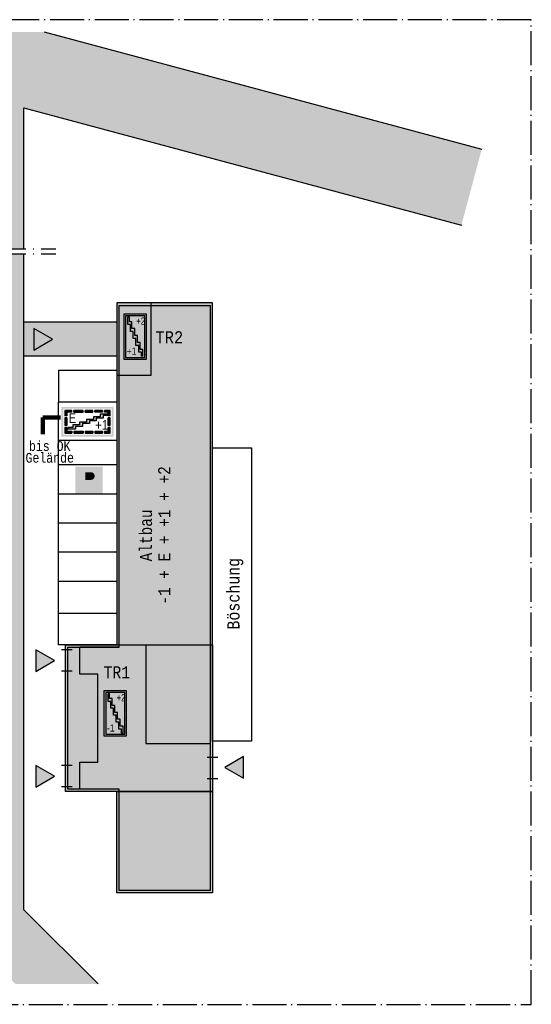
# Model space of a CAD drawing. Header units: metres. Extents: x -8 to 94, y -25 to 76.
# Tile 5 of 5: x 42 to 94, y -25 to 76. Entities that reach past the tile are written whole.
import ezdxf

# ---------------------------------------------------------------- set-up
doc = ezdxf.new("R2010")
doc.units = ezdxf.units.M
for name, pattern in [('AUSGEZOGEN', [0]), ('LINIE_11', [4.5, 3.5, -0.5, 0, -0.5]), ('LINIE_5', [3, 1.5, -0.75, 0, -0.75]), ('LINIE_9', [0.0003, 0, -0.0003])]:
    doc.linetypes.add(name, pattern=pattern)
doc.layers.add('XR$1$STANDARD', color=7, linetype='Continuous', lineweight=25)
doc.styles.add('ARIAL', font='ARIAL.TTF')
doc.styles.add('LUCIDACONSOLE', font='LUCON.TTF')

msp = doc.modelspace()

# ---------------------------------------------------------------- hatches: boundary and pattern name
at = {"layer": 'XR$1$STANDARD', "linetype": 'AUSGEZOGEN', "lineweight": 25, "true_color": 0xa0a0a0}
for points in [[(89.09, 62.79), (44.1, 74.84), (13.11, 74.76), (87, 54.97)], [(42, 52.48), (42, 67.02), (36, 68.63), (36, 62.83), (-6.92, 51.26), (-5.23, 44.99), (36, 56.1), (36, 52.48)], [(49.63, -23.09), (42, -15.46), (42, 51.98), (36, 51.98), (36, -17.95), (41.14, -23.09)]]:
    msp.add_hatch(color=253, dxfattribs=at).paths.add_polyline_path(points)
at = {"layer": 'XR$1$STANDARD', "linetype": 'AUSGEZOGEN', "lineweight": 25}
for color, points in [(0, [(51.81, 11.81), (51.81, 46.71), (61.15, 46.71), (61.15, 11.81), (61.4, 11.81), (61.4, 46.96), (51.56, 46.96), (51.56, 11.81)]), (0, [(52.46, 45.64), (53.44, 45.64), (53.44, 45.82), (52.28, 45.82), (52.28, 43.5), (52.46, 43.5)]), (0, [(54.61, 43.5), (54.61, 45.82), (53.44, 45.82), (53.44, 45.64), (54.43, 45.64), (54.43, 43.5)]), (0, [(52.46, 41.36), (52.46, 43.5), (52.28, 43.5), (52.28, 41.18), (53.44, 41.18), (53.44, 41.36)]), (0, [(53.44, 41.18), (54.61, 41.18), (54.61, 43.5), (54.43, 43.5), (54.43, 41.36), (53.44, 41.36)]), (0, [(46.23, 35.91), (46.23, 35.34), (46.41, 35.34), (46.41, 35.73), (46.92, 35.73), (46.92, 35.91)]), (0, [(48.11, 35.73), (48.11, 35.91), (47.13, 35.91), (47.13, 35.73)]), (0, [(48.55, 35.73), (48.55, 35.91), (48.32, 35.91), (48.32, 35.73)]), (0, [(46.23, 35.13), (46.23, 34.74), (46.41, 34.74), (46.41, 35.13)]), (0, [(46.41, 34.74), (46.23, 34.74), (46.23, 34.35), (46.41, 34.35)]), (0, [(50.68, 34.74), (50.68, 34.35), (50.86, 34.35), (50.86, 34.74)]), (0, [(46.23, 34.14), (46.23, 33.58), (46.92, 33.58), (46.92, 33.76), (46.41, 33.76), (46.41, 34.14)]), (0, [(48.11, 33.58), (48.11, 33.76), (47.13, 33.76), (47.13, 33.58)]), (0, [(48.32, 33.76), (48.32, 33.58), (48.55, 33.58), (48.55, 33.76)]), (0, [(48.55, 33.76), (48.55, 33.58), (49.1, 33.58), (49.1, 33.76)]), (0, [(49.31, 33.76), (49.31, 33.58), (50.09, 33.58), (50.09, 33.76)]), (0, [(50.3, 33.76), (50.3, 33.58), (50.86, 33.58), (50.86, 34.14), (50.68, 34.14), (50.68, 33.76)]), (5, [(48.31, 29.54), (48.31, 28.76), (48.92, 28.76), (48.93, 28.76), (48.93, 28.76), (48.94, 28.77), (48.95, 28.77), (48.96, 28.77), (48.96, 28.77), (48.97, 28.77), (48.98, 28.77), (48.98, 28.77), (48.99, 28.78), (49, 28.78), (49, 28.78), (49.01, 28.78), (49.02, 28.78), (49.02, 28.79), (49.03, 28.79), (49.03, 28.79), (49.04, 28.79), (49.05, 28.8), (49.05, 28.8), (49.06, 28.8), (49.07, 28.81), (49.07, 28.81), (49.08, 28.81), (49.08, 28.82), (49.09, 28.82), (49.1, 28.82), (49.1, 28.83), (49.11, 28.83), (49.11, 28.83), (49.12, 28.84), (49.12, 28.84), (49.13, 28.85), (49.13, 28.85), (49.14, 28.86), (49.15, 28.86), (49.15, 28.86), (49.16, 28.87), (49.16, 28.87), (49.17, 28.88), (49.17, 28.88), (49.17, 28.89), (49.18, 28.89), (49.18, 28.9), (49.19, 28.9), (49.19, 28.91), (49.2, 28.92), (49.2, 28.92), (49.21, 28.93), (49.21, 28.93), (49.21, 28.94), (49.22, 28.94), (49.22, 28.95), (49.22, 28.95), (49.23, 28.96), (49.23, 28.97), (49.23, 28.97), (49.24, 28.98), (49.24, 28.99), (49.24, 28.99), (49.25, 29), (49.25, 29), (49.25, 29.01), (49.25, 29.02), (49.26, 29.02), (49.26, 29.03), (49.26, 29.04), (49.26, 29.04), (49.27, 29.05), (49.27, 29.06), (49.27, 29.06), (49.27, 29.07), (49.27, 29.08), (49.27, 29.08), (49.27, 29.09), (49.28, 29.1), (49.28, 29.1), (49.28, 29.11), (49.28, 29.12), (49.28, 29.12), (49.28, 29.13), (49.28, 29.14), (49.28, 29.14), (49.28, 29.15), (49.28, 29.16), (49.28, 29.17), (49.28, 29.17), (49.28, 29.18), (49.28, 29.19), (49.28, 29.19), (49.28, 29.2), (49.28, 29.21), (49.28, 29.21), (49.27, 29.22), (49.27, 29.23), (49.27, 29.23), (49.27, 29.24), (49.27, 29.25), (49.27, 29.25), (49.27, 29.26), (49.26, 29.27), (49.26, 29.27), (49.26, 29.28), (49.26, 29.29), (49.26, 29.29), (49.25, 29.3), (49.25, 29.31), (49.25, 29.31), (49.25, 29.32), (49.24, 29.33), (49.24, 29.33), (49.24, 29.34), (49.23, 29.34), (49.23, 29.35), (49.23, 29.36), (49.22, 29.36), (49.22, 29.37), (49.22, 29.37), (49.21, 29.38), (49.21, 29.39), (49.2, 29.39), (49.2, 29.4), (49.2, 29.4), (49.19, 29.41), (49.19, 29.41), (49.18, 29.42), (49.18, 29.42), (49.17, 29.43), (49.17, 29.43), (49.16, 29.44), (49.16, 29.44), (49.15, 29.45), (49.15, 29.45), (49.14, 29.46), (49.14, 29.46), (49.13, 29.47), (49.13, 29.47), (49.12, 29.47), (49.12, 29.48), (49.11, 29.48), (49.1, 29.49), (49.1, 29.49), (49.09, 29.49), (49.09, 29.5), (49.08, 29.5), (49.08, 29.5), (49.07, 29.51), (49.06, 29.51), (49.06, 29.51), (49.05, 29.52), (49.04, 29.52), (49.04, 29.52), (49.03, 29.52), (49.03, 29.53), (49.02, 29.53), (49.01, 29.53), (49.01, 29.53), (49, 29.54), (48.99, 29.54), (48.99, 29.54), (48.98, 29.54)]), (0, [(51.81, -3.06), (46.53, -3.06), (46.53, 11.56), (51.81, 11.56), (51.81, 11.81), (46.28, 11.81), (46.28, -3.31), (51.81, -3.31)]), (0, [(61.4, 11.81), (61.15, 11.81), (61.15, -3.31), (61.4, -3.31)]), (0, [(50.42, 6.88), (51.41, 6.88), (51.41, 7.06), (50.24, 7.06), (50.24, 4.74), (50.42, 4.74)]), (0, [(52.57, 4.74), (52.57, 7.06), (51.41, 7.06), (51.41, 6.88), (52.39, 6.88), (52.39, 4.74)]), (0, [(50.42, 2.61), (50.42, 4.74), (50.24, 4.74), (50.24, 2.43), (51.41, 2.43), (51.41, 2.61)]), (0, [(51.41, 2.43), (52.57, 2.43), (52.57, 4.74), (52.39, 4.74), (52.39, 2.61), (51.41, 2.61)]), (0, [(51.81, -13.47), (51.81, -3.31), (51.56, -3.31), (51.56, -13.72), (61.4, -13.72), (61.4, -3.31), (61.15, -3.31), (61.15, -13.47)])]:
    msp.add_hatch(color=color, dxfattribs=at).paths.add_polyline_path(points)
at = {"layer": 'XR$1$STANDARD', "linetype": 'AUSGEZOGEN', "lineweight": 25, "true_color": 0xf0f0b4}
for points in [[(51.81, 11.81), (61.15, 11.81), (61.15, 46.71), (55.1, 46.71), (55.1, 39.52), (51.81, 39.52)], [(55.1, 39.52), (55.1, 46.71), (51.81, 46.71), (51.81, 39.52)], [(49.61, -0.28), (49.61, 8.79), (47.74, 8.79), (47.74, 11.56), (46.53, 11.56), (46.53, -3.06), (47.74, -3.06), (47.74, -0.28)], [(49.61, -0.28), (47.74, -0.28), (47.74, -3.06), (51.81, -3.06), (51.81, -3.31), (61.15, -3.31), (61.15, 1.65), (54.56, 1.65), (54.56, 11.81), (51.81, 11.81), (51.81, 11.56), (47.74, 11.56), (47.74, 8.79), (49.61, 8.79)], [(54.56, 11.81), (54.56, 1.65), (61.15, 1.65), (61.15, 11.81)], [(61.15, -13.47), (61.15, -3.31), (51.81, -3.31), (51.81, -13.47)]]:
    msp.add_hatch(color=254, dxfattribs=at).paths.add_polyline_path(points)
at = {"layer": 'XR$1$STANDARD', "linetype": 'LINIE_9', "lineweight": 140}
h = msp.add_hatch(color=1, dxfattribs=at)
h.paths.add_polyline_path([(51.92, 40.82), (54.97, 40.82), (54.97, 46.18), (51.92, 46.18)])
h.paths.add_polyline_path([(54.79, 41), (52.1, 41), (52.1, 46), (54.79, 46)], flags=16)
at = {"layer": 'XR$1$STANDARD', "linetype": 'AUSGEZOGEN', "lineweight": 70}
h = msp.add_hatch(color=254, dxfattribs=at)
h.paths.add_polyline_path([(51.56, 44.99), (42, 44.99), (42, 41.49), (51.56, 41.49)])
h.paths.add_polyline_path([(43.02, 44.34), (44.94, 43.23), (43.02, 42.12)], flags=16)
at = {"layer": 'XR$1$STANDARD', "linetype": 'AUSGEZOGEN', "lineweight": 50}
for points in [[(53.4, 44.32), (53.12, 44.32), (53.12, 45.03), (52.85, 45.03), (52.85, 45.52), (52.69, 45.52), (52.69, 44.74), (52.97, 44.74), (52.97, 44.02), (53.25, 44.02), (53.25, 43.31), (53.44, 43.31), (53.44, 43.61), (53.4, 43.61)], [(54.24, 42.18), (53.96, 42.18), (53.96, 42.9), (53.68, 42.9), (53.68, 43.61), (53.44, 43.61), (53.44, 43.31), (53.53, 43.31), (53.53, 42.6), (53.81, 42.6), (53.81, 41.89), (54.09, 41.89), (54.09, 41.48), (54.24, 41.48)], [(49.86, 35.54), (49.86, 35.26), (49.15, 35.26), (49.15, 34.98), (48.44, 34.98), (48.44, 34.74), (48.74, 34.74), (48.74, 34.83), (49.45, 34.83), (49.45, 35.11), (50.16, 35.11), (50.16, 35.39), (50.56, 35.39), (50.56, 35.54)], [(47.73, 34.7), (47.73, 34.42), (47.02, 34.42), (47.02, 34.15), (46.53, 34.15), (46.53, 33.99), (47.31, 33.99), (47.31, 34.26), (48.02, 34.26), (48.02, 34.55), (48.74, 34.55), (48.74, 34.74), (48.44, 34.74), (48.44, 34.7)], [(51.36, 5.56), (51.08, 5.56), (51.08, 6.27), (50.81, 6.27), (50.81, 6.76), (50.66, 6.76), (50.66, 5.98), (50.93, 5.98), (50.93, 5.27), (51.21, 5.27), (51.21, 4.55), (51.41, 4.55), (51.41, 4.85), (51.36, 4.85)], [(52.21, 3.43), (51.92, 3.43), (51.92, 4.14), (51.64, 4.14), (51.64, 4.85), (51.41, 4.85), (51.41, 4.55), (51.49, 4.55), (51.49, 3.84), (51.77, 3.84), (51.77, 3.13), (52.05, 3.13), (52.05, 2.72), (52.21, 2.72)]]:
    msp.add_hatch(color=0, dxfattribs=at).paths.add_polyline_path(points)
at = {"layer": 'XR$1$STANDARD', "linetype": 'AUSGEZOGEN', "lineweight": 25}
for points in [[(43.02, 44.34), (44.94, 43.23), (43.02, 42.12)], [(48.55, 35.73), (48.55, 35.91), (49.1, 35.91), (49.1, 35.73)], [(49.31, 35.73), (49.31, 35.91), (50.09, 35.91), (50.09, 35.73)], [(50.3, 35.73), (50.3, 35.91), (50.86, 35.91), (50.86, 35.34), (50.68, 35.34), (50.68, 35.73)], [(50.68, 34.74), (50.68, 35.13), (50.86, 35.13), (50.86, 34.74)], [(43.23, 11.28), (45.16, 10.17), (43.23, 9.06)], [(64.59, -1.93), (62.67, -0.82), (64.59, 0.29)], [(43.23, -0.62), (45.16, -1.73), (43.23, -2.84)]]:
    msp.add_hatch(color=0, dxfattribs=at).paths.add_polyline_path(points, flags=16)
at = {"layer": 'XR$1$STANDARD', "linetype": 'LINIE_9', "lineweight": 140}
h = msp.add_hatch(color=1, dxfattribs=at)
h.paths.add_polyline_path([(51.22, 33.22), (51.22, 36.27), (45.87, 36.27), (45.87, 33.22)])
h.paths.add_polyline_path([(51.04, 36.09), (51.04, 33.4), (46.05, 33.4), (46.05, 36.09)], flags=16)
at = {"layer": 'XR$1$STANDARD', "linetype": 'AUSGEZOGEN', "lineweight": 25}
h = msp.add_hatch(color=5, dxfattribs=at)
h.paths.add_polyline_path([(47.29, 30.11), (47.29, 27.31), (50.09, 27.31), (50.09, 30.11)])
h.paths.add_polyline_path([(48.05, 27.61), (48.05, 29.81), (49.03, 29.81), (49.04, 29.81), (49.05, 29.8), (49.06, 29.8), (49.08, 29.8), (49.09, 29.8), (49.1, 29.79), (49.11, 29.79), (49.12, 29.78), (49.13, 29.78), (49.14, 29.77), (49.15, 29.77), (49.16, 29.77), (49.17, 29.76), (49.18, 29.76), (49.19, 29.75), (49.21, 29.74), (49.22, 29.74), (49.23, 29.73), (49.24, 29.73), (49.25, 29.72), (49.26, 29.71), (49.27, 29.71), (49.27, 29.7), (49.28, 29.69), (49.29, 29.69), (49.3, 29.68), (49.31, 29.67), (49.32, 29.66), (49.33, 29.66), (49.34, 29.65), (49.35, 29.64), (49.36, 29.63), (49.36, 29.62), (49.37, 29.62), (49.38, 29.61), (49.39, 29.6), (49.39, 29.59), (49.4, 29.58), (49.41, 29.57), (49.42, 29.56), (49.42, 29.55), (49.43, 29.54), (49.44, 29.53), (49.44, 29.52), (49.45, 29.51), (49.46, 29.5), (49.46, 29.49), (49.47, 29.48), (49.47, 29.47), (49.48, 29.46), (49.48, 29.45), (49.49, 29.44), (49.49, 29.43), (49.5, 29.42), (49.5, 29.41), (49.51, 29.4), (49.51, 29.39), (49.52, 29.38), (49.52, 29.37), (49.52, 29.36), (49.53, 29.34), (49.53, 29.33), (49.53, 29.32), (49.54, 29.31), (49.54, 29.3), (49.54, 29.29), (49.54, 29.28), (49.54, 29.26), (49.55, 29.25), (49.55, 29.24), (49.55, 29.23), (49.55, 29.22), (49.55, 29.21), (49.55, 29.19), (49.55, 29.18), (49.55, 29.17), (49.55, 29.16), (49.55, 29.15), (49.55, 29.14), (49.55, 29.12), (49.55, 29.11), (49.55, 29.1), (49.55, 29.09), (49.55, 29.08), (49.55, 29.07), (49.55, 29.05), (49.54, 29.04), (49.54, 29.03), (49.54, 29.02), (49.54, 29.01), (49.53, 29), (49.53, 28.99), (49.53, 28.97), (49.52, 28.96), (49.52, 28.95), (49.52, 28.94), (49.51, 28.93), (49.51, 28.92), (49.51, 28.91), (49.5, 28.9), (49.5, 28.89), (49.49, 28.88), (49.49, 28.87), (49.48, 28.85), (49.48, 28.84), (49.47, 28.83), (49.46, 28.82), (49.46, 28.81), (49.45, 28.8), (49.45, 28.79), (49.44, 28.78), (49.43, 28.77), (49.43, 28.76), (49.42, 28.76), (49.41, 28.75), (49.4, 28.74), (49.4, 28.73), (49.39, 28.72), (49.38, 28.71), (49.37, 28.7), (49.37, 28.69), (49.36, 28.68), (49.35, 28.68), (49.34, 28.67), (49.33, 28.66), (49.32, 28.65), (49.31, 28.65), (49.31, 28.64), (49.3, 28.63), (49.29, 28.62), (49.28, 28.62), (49.27, 28.61), (49.26, 28.6), (49.25, 28.6), (49.24, 28.59), (49.23, 28.58), (49.22, 28.58), (49.21, 28.57), (49.2, 28.57), (49.19, 28.56), (49.18, 28.56), (49.17, 28.55), (49.16, 28.55), (49.15, 28.54), (49.14, 28.54), (49.12, 28.53), (49.11, 28.53), (49.1, 28.52), (49.09, 28.52), (49.08, 28.52), (49.07, 28.51), (49.06, 28.51), (49.05, 28.51), (49.03, 28.51), (49.02, 28.5), (49.01, 28.5), (49, 28.5), (48.99, 28.5), (48.98, 28.49), (48.31, 28.49), (48.31, 27.61)], flags=16)
h = msp.add_hatch(color=7, dxfattribs=at)
h.paths.add_polyline_path([(48.05, 29.81), (48.05, 27.61), (48.31, 27.61), (48.31, 28.49), (48.98, 28.49), (48.99, 28.5), (49, 28.5), (49.01, 28.5), (49.02, 28.5), (49.03, 28.51), (49.05, 28.51), (49.06, 28.51), (49.07, 28.51), (49.08, 28.52), (49.09, 28.52), (49.1, 28.52), (49.11, 28.53), (49.12, 28.53), (49.14, 28.54), (49.15, 28.54), (49.16, 28.55), (49.17, 28.55), (49.18, 28.56), (49.19, 28.56), (49.2, 28.57), (49.21, 28.57), (49.22, 28.58), (49.23, 28.58), (49.24, 28.59), (49.25, 28.6), (49.26, 28.6), (49.27, 28.61), (49.28, 28.62), (49.29, 28.62), (49.3, 28.63), (49.31, 28.64), (49.31, 28.65), (49.32, 28.65), (49.33, 28.66), (49.34, 28.67), (49.35, 28.68), (49.36, 28.68), (49.37, 28.69), (49.37, 28.7), (49.38, 28.71), (49.39, 28.72), (49.4, 28.73), (49.4, 28.74), (49.41, 28.75), (49.42, 28.76), (49.43, 28.76), (49.43, 28.77), (49.44, 28.78), (49.45, 28.79), (49.45, 28.8), (49.46, 28.81), (49.46, 28.82), (49.47, 28.83), (49.48, 28.84), (49.48, 28.85), (49.49, 28.87), (49.49, 28.88), (49.5, 28.89), (49.5, 28.9), (49.51, 28.91), (49.51, 28.92), (49.51, 28.93), (49.52, 28.94), (49.52, 28.95), (49.52, 28.96), (49.53, 28.97), (49.53, 28.99), (49.53, 29), (49.54, 29.01), (49.54, 29.02), (49.54, 29.03), (49.54, 29.04), (49.55, 29.05), (49.55, 29.07), (49.55, 29.08), (49.55, 29.09), (49.55, 29.1), (49.55, 29.11), (49.55, 29.12), (49.55, 29.14), (49.55, 29.15), (49.55, 29.16), (49.55, 29.17), (49.55, 29.18), (49.55, 29.19), (49.55, 29.21), (49.55, 29.22), (49.55, 29.23), (49.55, 29.24), (49.55, 29.25), (49.54, 29.26), (49.54, 29.28), (49.54, 29.29), (49.54, 29.3), (49.54, 29.31), (49.53, 29.32), (49.53, 29.33), (49.53, 29.34), (49.52, 29.36), (49.52, 29.37), (49.52, 29.38), (49.51, 29.39), (49.51, 29.4), (49.5, 29.41), (49.5, 29.42), (49.49, 29.43), (49.49, 29.44), (49.48, 29.45), (49.48, 29.46), (49.47, 29.47), (49.47, 29.48), (49.46, 29.49), (49.46, 29.5), (49.45, 29.51), (49.44, 29.52), (49.44, 29.53), (49.43, 29.54), (49.42, 29.55), (49.42, 29.56), (49.41, 29.57), (49.4, 29.58), (49.39, 29.59), (49.39, 29.6), (49.38, 29.61), (49.37, 29.62), (49.36, 29.62), (49.36, 29.63), (49.35, 29.64), (49.34, 29.65), (49.33, 29.66), (49.32, 29.66), (49.31, 29.67), (49.3, 29.68), (49.29, 29.69), (49.28, 29.69), (49.27, 29.7), (49.27, 29.71), (49.26, 29.71), (49.25, 29.72), (49.24, 29.73), (49.23, 29.73), (49.22, 29.74), (49.21, 29.74), (49.19, 29.75), (49.18, 29.76), (49.17, 29.76), (49.16, 29.77), (49.15, 29.77), (49.14, 29.77), (49.13, 29.78), (49.12, 29.78), (49.11, 29.79), (49.1, 29.79), (49.09, 29.8), (49.08, 29.8), (49.06, 29.8), (49.05, 29.8), (49.04, 29.81), (49.03, 29.81)])
h.paths.add_polyline_path([(48.31, 28.76), (48.31, 29.54), (48.98, 29.54), (48.99, 29.54), (48.99, 29.54), (49, 29.54), (49.01, 29.53), (49.01, 29.53), (49.02, 29.53), (49.03, 29.53), (49.03, 29.52), (49.04, 29.52), (49.04, 29.52), (49.05, 29.52), (49.06, 29.51), (49.06, 29.51), (49.07, 29.51), (49.08, 29.5), (49.08, 29.5), (49.09, 29.5), (49.09, 29.49), (49.1, 29.49), (49.1, 29.49), (49.11, 29.48), (49.12, 29.48), (49.12, 29.47), (49.13, 29.47), (49.13, 29.47), (49.14, 29.46), (49.14, 29.46), (49.15, 29.45), (49.15, 29.45), (49.16, 29.44), (49.16, 29.44), (49.17, 29.43), (49.17, 29.43), (49.18, 29.42), (49.18, 29.42), (49.19, 29.41), (49.19, 29.41), (49.2, 29.4), (49.2, 29.4), (49.2, 29.39), (49.21, 29.39), (49.21, 29.38), (49.22, 29.37), (49.22, 29.37), (49.22, 29.36), (49.23, 29.36), (49.23, 29.35), (49.23, 29.34), (49.24, 29.34), (49.24, 29.33), (49.24, 29.33), (49.25, 29.32), (49.25, 29.31), (49.25, 29.31), (49.25, 29.3), (49.26, 29.29), (49.26, 29.29), (49.26, 29.28), (49.26, 29.27), (49.26, 29.27), (49.27, 29.26), (49.27, 29.25), (49.27, 29.25), (49.27, 29.24), (49.27, 29.23), (49.27, 29.23), (49.27, 29.22), (49.28, 29.21), (49.28, 29.21), (49.28, 29.2), (49.28, 29.19), (49.28, 29.19), (49.28, 29.18), (49.28, 29.17), (49.28, 29.17), (49.28, 29.16), (49.28, 29.15), (49.28, 29.14), (49.28, 29.14), (49.28, 29.13), (49.28, 29.12), (49.28, 29.12), (49.28, 29.11), (49.28, 29.1), (49.28, 29.1), (49.27, 29.09), (49.27, 29.08), (49.27, 29.08), (49.27, 29.07), (49.27, 29.06), (49.27, 29.06), (49.27, 29.05), (49.26, 29.04), (49.26, 29.04), (49.26, 29.03), (49.26, 29.02), (49.25, 29.02), (49.25, 29.01), (49.25, 29), (49.25, 29), (49.24, 28.99), (49.24, 28.99), (49.24, 28.98), (49.23, 28.97), (49.23, 28.97), (49.23, 28.96), (49.22, 28.95), (49.22, 28.95), (49.22, 28.94), (49.21, 28.94), (49.21, 28.93), (49.21, 28.93), (49.2, 28.92), (49.2, 28.92), (49.19, 28.91), (49.19, 28.9), (49.18, 28.9), (49.18, 28.89), (49.17, 28.89), (49.17, 28.88), (49.17, 28.88), (49.16, 28.87), (49.16, 28.87), (49.15, 28.86), (49.15, 28.86), (49.14, 28.86), (49.13, 28.85), (49.13, 28.85), (49.12, 28.84), (49.12, 28.84), (49.11, 28.83), (49.11, 28.83), (49.1, 28.83), (49.1, 28.82), (49.09, 28.82), (49.08, 28.82), (49.08, 28.81), (49.07, 28.81), (49.07, 28.81), (49.06, 28.8), (49.05, 28.8), (49.05, 28.8), (49.04, 28.79), (49.03, 28.79), (49.03, 28.79), (49.02, 28.79), (49.02, 28.78), (49.01, 28.78), (49, 28.78), (49, 28.78), (48.99, 28.78), (48.98, 28.77), (48.98, 28.77), (48.97, 28.77), (48.96, 28.77), (48.96, 28.77), (48.95, 28.77), (48.94, 28.77), (48.93, 28.76), (48.93, 28.76), (48.92, 28.76)], flags=16)
at = {"layer": 'XR$1$STANDARD', "linetype": 'LINIE_9', "lineweight": 140}
h = msp.add_hatch(color=1, dxfattribs=at)
h.paths.add_polyline_path([(49.88, 2.07), (52.93, 2.07), (52.93, 7.42), (49.88, 7.42)])
h.paths.add_polyline_path([(52.75, 2.25), (50.06, 2.25), (50.06, 7.24), (52.75, 7.24)], flags=16)

# ---------------------------------------------------------------- linework, layer by layer
at = {"layer": 'XR$1$STANDARD', "color": 0, "linetype": 'LINIE_11', "lineweight": 25}
for p, q in [((94.19, 76.1), (-8.1, 76.1)), ((94.19, -25.19), (94.19, 76.1)), ((-8.1, -25.19), (94.19, -25.19))]:
    msp.add_line(p, q, dxfattribs=at)
at = {"layer": 'XR$1$STANDARD', "color": 0, "linetype": 'AUSGEZOGEN', "lineweight": 25}
for p, q in [((44.1, 74.84), (89.09, 62.79)), ((42, 52.48), (42, 67.02)), ((42, 67.02), (87, 54.97)), ((42, -15.46), (42, 51.98)), ((61.4, 46.96), (51.56, 46.96)), ((51.56, 46.96), (51.56, 11.81)), ((51.56, 46.96), (51.56, 39.52)), ((55.1, 46.96), (51.56, 46.96)), ((51.81, 11.56), (51.81, 46.71)), ((51.81, 46.71), (61.15, 46.71)), ((55.1, 39.52), (55.1, 46.96)), ((61.15, 46.71), (61.15, -13.47)), ((61.4, 11.81), (61.4, 46.96)), ((54.61, 45.82), (52.28, 45.82)), ((52.28, 45.82), (52.28, 41.18)), ((52.46, 45.64), (52.46, 41.36)), ((54.43, 45.64), (52.46, 45.64)), ((54.43, 41.36), (54.43, 45.64)), ((54.61, 41.18), (54.61, 45.82)), ((51.56, 44.99), (42, 44.99)), ((43.02, 44.34), (43.02, 42.12)), ((44.94, 43.23), (43.02, 44.34)), ((43.02, 42.12), (44.94, 43.23)), ((54.09, 41.48), (54.09, 41.89)), ((51.56, 41.49), (42, 41.49)), ((52.28, 41.18), (54.61, 41.18)), ((52.46, 41.36), (54.43, 41.36)), ((45.58, 40.04), (51.56, 40.04)), ((45.58, 36.76), (45.58, 40.04)), ((51.56, 40.04), (51.56, 36.76)), ((51.56, 39.52), (55.1, 39.52)), ((45.56, 36.07), (45.56, 36.76)), ((45.56, 11.81), (45.56, 36.76)), ((51.56, 36.76), (45.56, 36.76)), ((46.23, 35.91), (46.23, 35.34)), ((46.92, 35.91), (46.23, 35.91)), ((46.41, 35.73), (46.41, 35.34)), ((46.92, 35.73), (46.41, 35.73)), ((46.92, 35.73), (46.92, 35.91)), ((47.13, 35.73), (47.13, 35.91)), ((47.13, 35.91), (48.11, 35.91)), ((48.11, 35.91), (47.13, 35.91)), ((47.13, 35.73), (48.11, 35.73)), ((48.11, 35.73), (47.13, 35.73)), ((48.11, 35.73), (48.11, 35.91)), ((48.32, 35.73), (48.32, 35.91)), ((48.32, 35.91), (49.1, 35.91)), ((49.1, 35.91), (48.32, 35.91)), ((48.32, 35.73), (49.1, 35.73)), ((49.1, 35.73), (48.32, 35.73)), ((49.1, 35.73), (49.1, 35.91)), ((49.31, 35.73), (49.31, 35.91)), ((50.09, 35.91), (49.31, 35.91)), ((50.09, 35.73), (49.31, 35.73)), ((50.09, 35.73), (50.09, 35.91)), ((50.3, 35.73), (50.3, 35.91)), ((50.86, 35.91), (50.3, 35.91)), ((50.68, 35.73), (50.3, 35.73)), ((50.68, 35.34), (50.68, 35.73)), ((50.86, 35.34), (50.86, 35.91)), ((46.41, 35.34), (46.23, 35.34)), ((46.23, 35.13), (46.23, 34.35)), ((46.41, 35.13), (46.23, 35.13)), ((46.41, 35.13), (46.41, 34.35)), ((50.56, 35.39), (50.16, 35.39)), ((50.86, 35.34), (50.68, 35.34)), ((50.68, 34.35), (50.68, 35.13)), ((50.86, 35.13), (50.68, 35.13)), ((50.86, 34.35), (50.86, 35.13)), ((46.41, 34.35), (46.23, 34.35)), ((46.23, 34.14), (46.23, 33.58)), ((46.41, 34.14), (46.23, 34.14)), ((46.23, 33.58), (46.92, 33.58)), ((46.41, 34.14), (46.41, 33.76)), ((46.41, 33.76), (46.92, 33.76)), ((46.92, 33.76), (46.92, 33.58)), ((47.13, 33.76), (47.13, 33.58)), ((47.13, 33.76), (48.11, 33.76)), ((47.13, 33.58), (48.11, 33.58)), ((48.11, 33.76), (48.11, 33.58)), ((48.32, 33.76), (48.32, 33.58)), ((48.32, 33.76), (49.1, 33.76)), ((48.32, 33.58), (49.1, 33.58)), ((49.1, 33.76), (49.1, 33.58)), ((49.31, 33.76), (49.31, 33.58)), ((49.31, 33.76), (50.09, 33.76)), ((49.31, 33.58), (50.09, 33.58)), ((50.09, 33.76), (50.09, 33.58)), ((50.3, 33.76), (50.68, 33.76)), ((50.3, 33.76), (50.3, 33.58)), ((50.3, 33.58), (50.86, 33.58)), ((50.86, 34.35), (50.68, 34.35)), ((50.68, 33.76), (50.68, 34.14)), ((50.86, 34.14), (50.68, 34.14)), ((50.86, 33.58), (50.86, 34.14)), ((51.56, 32.81), (45.56, 32.81)), ((61.4, 1.88), (61.4, 32.07)), ((61.4, 32.07), (65.4, 32.07)), ((65.4, 32.07), (65.4, 1.88)), ((51.56, 30.31), (45.56, 30.31)), ((51.56, 27.31), (45.56, 27.31)), ((51.56, 24.31), (45.56, 24.31)), ((51.56, 21.31), (45.56, 21.31)), ((51.56, 18.31), (45.56, 18.31)), ((51.56, 15.01), (45.56, 15.01)), ((43.23, 11.28), (43.23, 9.06)), ((45.16, 10.17), (43.23, 11.28)), ((51.56, 11.81), (45.56, 11.81)), ((45.87, 11.32), (46.97, 11.32)), ((46.28, -3.31), (46.28, 11.81)), ((46.28, 11.81), (61.4, 11.81)), ((46.53, -3.06), (46.53, 11.56)), ((46.53, 11.56), (51.81, 11.56)), ((47.74, 8.79), (47.74, 11.58)), ((47.74, 11.58), (51.81, 11.58)), ((51.56, 11.81), (61.4, 11.81)), ((54.56, 11.81), (54.56, 1.65)), ((61.4, 11.81), (61.4, -3.31)), ((43.23, 9.06), (45.16, 10.17)), ((45.87, 9.12), (46.97, 9.12)), ((49.61, 8.79), (47.74, 8.79)), ((49.61, -0.28), (49.61, 8.79)), ((52.57, 7.06), (50.24, 7.06)), ((50.24, 7.06), (50.24, 2.43)), ((50.42, 6.88), (50.42, 2.61)), ((52.39, 6.88), (50.42, 6.88)), ((52.39, 2.61), (52.39, 6.88)), ((52.57, 2.43), (52.57, 7.06)), ((52.05, 2.72), (52.05, 3.13)), ((50.24, 2.43), (52.57, 2.43)), ((50.42, 2.61), (52.39, 2.61)), ((54.56, 1.65), (61.15, 1.65)), ((65.4, 1.88), (61.4, 1.88)), ((61.95, 0.22), (60.85, 0.22)), ((64.59, 0.29), (62.67, -0.82)), ((64.59, -1.93), (64.59, 0.29)), ((43.23, -0.62), (43.23, -2.84)), ((45.16, -1.73), (43.23, -0.62)), ((45.87, -0.58), (46.97, -0.58)), ((47.74, -3.06), (47.74, -0.28)), ((47.74, -0.28), (49.61, -0.28)), ((62.67, -0.82), (64.59, -1.93)), ((43.23, -2.84), (45.16, -1.73)), ((61.95, -1.98), (60.85, -1.98)), ((45.87, -2.78), (46.97, -2.78)), ((61.4, -3.31), (46.28, -3.31)), ((51.81, -3.06), (46.53, -3.06)), ((51.56, -13.72), (51.56, -3.31)), ((51.56, -3.31), (61.4, -3.31)), ((51.81, -13.47), (51.81, -3.06)), ((61.4, -3.31), (61.4, -13.72)), ((61.4, -13.72), (51.56, -13.72)), ((61.15, -13.47), (51.81, -13.47)), ((42, -15.46), (49.63, -23.09))]:
    msp.add_line(p, q, dxfattribs=at)
at = {"layer": 'XR$1$STANDARD', "color": 0, "linetype": 'LINIE_5', "lineweight": 25}
for p, q in [((45.29, 52.48), (34.2, 52.48)), ((45.29, 51.98), (34.2, 51.98))]:
    msp.add_line(p, q, dxfattribs=at)
at = {"layer": 'XR$1$STANDARD', "color": 4, "linetype": 'AUSGEZOGEN', "lineweight": 25}
for p, q in [((52.85, 45.52), (52.69, 45.52)), ((52.69, 44.74), (52.69, 45.52)), ((52.97, 44.74), (52.69, 44.74)), ((52.85, 45.03), (52.85, 45.52)), ((53.12, 45.03), (52.85, 45.03)), ((52.97, 44.02), (52.97, 44.74)), ((53.12, 44.32), (53.12, 45.03)), ((53.25, 44.02), (52.97, 44.02)), ((53.4, 44.32), (53.12, 44.32)), ((53.25, 43.31), (53.25, 44.02)), ((53.4, 43.61), (53.4, 44.32)), ((53.68, 43.61), (53.4, 43.61)), ((53.68, 42.9), (53.68, 43.61)), ((53.53, 43.31), (53.25, 43.31)), ((53.53, 42.6), (53.53, 43.31)), ((53.81, 42.6), (53.53, 42.6)), ((53.96, 42.9), (53.68, 42.9)), ((53.81, 41.89), (53.81, 42.6)), ((53.96, 42.18), (53.96, 42.9)), ((54.09, 41.89), (53.81, 41.89)), ((54.24, 42.18), (53.96, 42.18)), ((54.24, 41.48), (54.24, 42.18)), ((54.24, 41.48), (54.09, 41.48)), ((49.86, 35.54), (49.86, 35.26)), ((50.56, 35.54), (49.86, 35.54)), ((50.56, 35.54), (50.56, 35.39)), ((48.44, 34.7), (47.73, 34.7)), ((47.73, 34.7), (47.73, 34.42)), ((48.74, 34.55), (48.02, 34.55)), ((48.02, 34.55), (48.02, 34.26)), ((49.15, 34.98), (48.44, 34.98)), ((48.44, 34.98), (48.44, 34.7)), ((49.45, 34.83), (48.74, 34.83)), ((48.74, 34.83), (48.74, 34.55)), ((49.86, 35.26), (49.15, 35.26)), ((49.15, 35.26), (49.15, 34.98)), ((50.16, 35.11), (49.45, 35.11)), ((49.45, 35.11), (49.45, 34.83)), ((50.16, 35.39), (50.16, 35.11)), ((46.53, 34.15), (46.53, 33.99)), ((47.02, 34.15), (46.53, 34.15)), ((47.31, 33.99), (46.53, 33.99)), ((47.73, 34.42), (47.02, 34.42)), ((47.02, 34.42), (47.02, 34.15)), ((48.02, 34.26), (47.31, 34.26)), ((47.31, 34.26), (47.31, 33.99)), ((50.81, 6.76), (50.66, 6.76)), ((50.66, 5.98), (50.66, 6.76)), ((50.81, 6.27), (50.81, 6.76)), ((51.08, 6.27), (50.81, 6.27)), ((51.08, 5.56), (51.08, 6.27)), ((50.93, 5.98), (50.66, 5.98)), ((50.93, 5.27), (50.93, 5.98)), ((51.21, 5.27), (50.93, 5.27)), ((51.36, 5.56), (51.08, 5.56)), ((51.21, 4.55), (51.21, 5.27)), ((51.36, 4.85), (51.36, 5.56)), ((51.49, 4.55), (51.21, 4.55)), ((51.64, 4.85), (51.36, 4.85)), ((51.49, 3.84), (51.49, 4.55)), ((51.64, 4.14), (51.64, 4.85)), ((51.92, 4.14), (51.64, 4.14)), ((51.92, 3.43), (51.92, 4.14)), ((51.77, 3.84), (51.49, 3.84)), ((51.77, 3.13), (51.77, 3.84)), ((52.05, 3.13), (51.77, 3.13)), ((52.21, 3.43), (51.92, 3.43)), ((52.21, 2.72), (52.21, 3.43)), ((52.21, 2.72), (52.05, 2.72))]:
    msp.add_line(p, q, dxfattribs=at)
at = {"layer": 'XR$1$STANDARD', "color": 1, "linetype": 'AUSGEZOGEN', "lineweight": 140}
for q in [(45.76, 35.19), (43.95, 33.45)]:
    msp.add_line((43.95, 35.19), q, dxfattribs=at)

# ---------------------------------------------------------------- texts
at = {"layer": 'XR$1$STANDARD', "color": 4, "linetype": 'AUSGEZOGEN', "lineweight": 25, "attachment_point": 7, "style": 'ARIAL'}
for s, insert, char_height, width in [('\\W0.74;+2', (53.58, 44.73), 0.75, 1.0753), ('\\W0.85;+1', (52.57, 41.63), 0.75, 1.1154), ('\\W0.83;E', (46.6, 34.62), 1, 1.0367), ('\\W0.85;+1', (49.33, 33.92), 1, 1.4872), ('\\W0.74;+2', (51.55, 5.98), 0.75, 1.0753), ('\\W0.88;-1', (50.53, 2.87), 0.75, 0.9547)]:
    msp.add_mtext(s, dxfattribs=dict(at, insert=insert, char_height=char_height, width=width))
at = {"layer": 'XR$1$STANDARD', "color": 0, "linetype": 'AUSGEZOGEN', "lineweight": 25, "char_height": 1.25, "attachment_point": 5, "style": 'LUCIDACONSOLE'}
for s, insert, width in [('\\W0.90;TR2', (56.96, 43.43), 3.6097), ('\\W0.86;TR1', (51.56, 8.96), 3.5851)]:
    msp.add_mtext(s, dxfattribs=dict(at, insert=insert, width=width))
at = {"layer": 'XR$1$STANDARD', "color": 0, "linetype": 'AUSGEZOGEN', "lineweight": 140, "insert": (44.66, 32.74), "char_height": 1, "width": 6.1181, "attachment_point": 2, "line_spacing_factor": 0.722892, "style": 'LUCIDACONSOLE'}
msp.add_mtext('{\\fLucida Console|i0|b0;\\H1.000000;\\W0.840000;\\C7;bis OK}\\P{\\fLucida Console|i0|b0;\\H1.000000;\\W0.840000;\\C7;Gelände}\\P', dxfattribs=at)
at = {"layer": 'XR$1$STANDARD', "color": 0, "linetype": 'AUSGEZOGEN', "lineweight": 25, "insert": (53.93, 23.05), "char_height": 1.25, "width": 16.7817, "attachment_point": 2, "rotation": 90, "line_spacing_factor": 0.903614, "style": 'LUCIDACONSOLE'}
msp.add_mtext('{\\fLucida Console|i0|b0;\\H1.250000;\\W0.840000;\\C7;Altbau}\\P{\\fLucida Console|i0|b0;\\H1.250000;\\W0.840000;\\C7;-1 + E + +1 + +2}\\P', dxfattribs=at)
at = {"layer": 'XR$1$STANDARD', "color": 0, "linetype": 'AUSGEZOGEN', "lineweight": 25, "insert": (63.75, 17.05), "char_height": 1.25, "width": 8.6664, "attachment_point": 5, "rotation": 90, "style": 'LUCIDACONSOLE'}
msp.add_mtext('\\W0.87;Böschung', dxfattribs=at)

doc.saveas('drawing.dxf')
